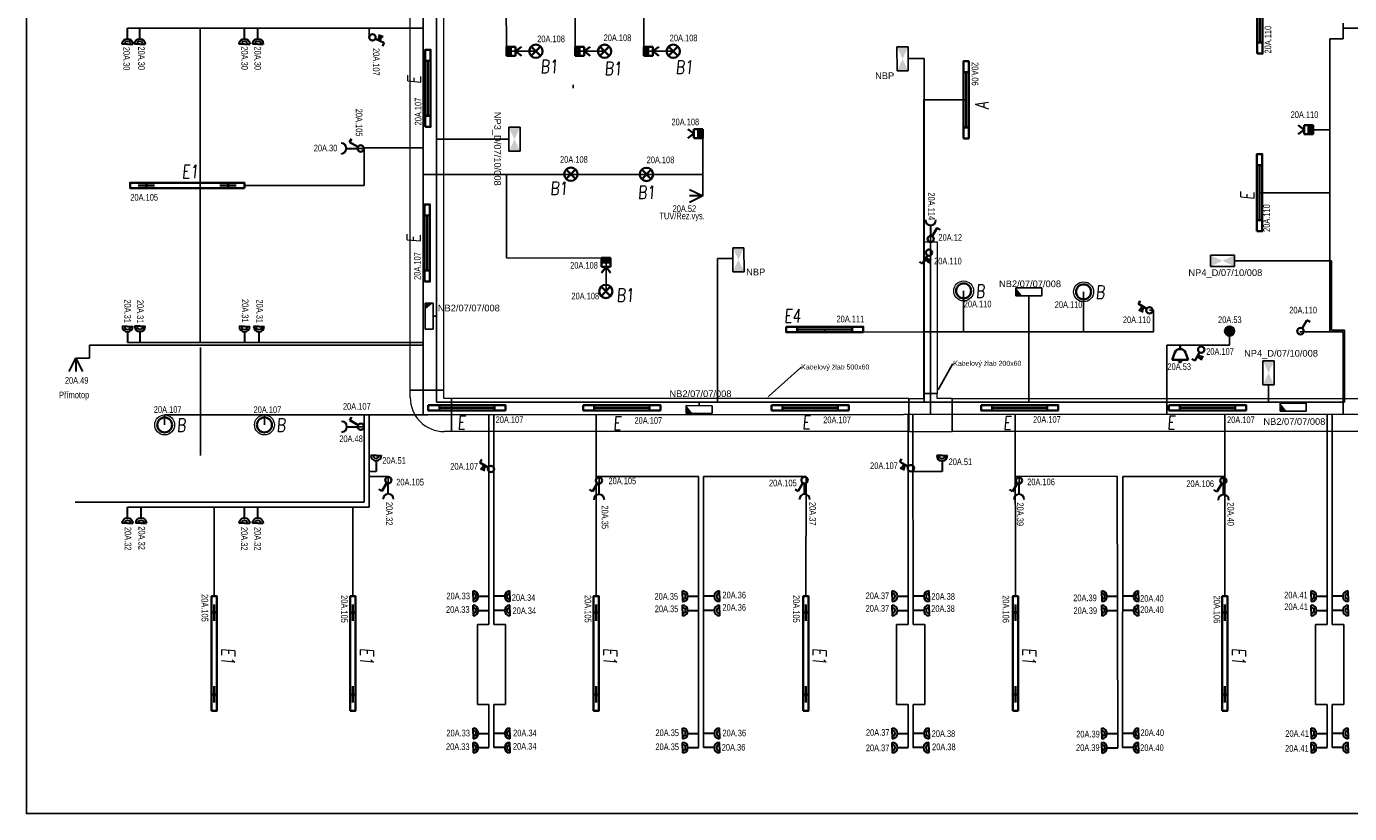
# Model space of a CAD drawing. Header units: millimetres. Extents: x 370888 to 505664, y 284292 to 447185.
# Tile 23 of 41: x 373037 to 392924, y 388392 to 400219. Entities that reach past the tile are written whole.
import ezdxf
from ezdxf import colors
from ezdxf.entities.mleader import LeaderData, LeaderLine
from ezdxf.enums import TextEntityAlignment as Align
from ezdxf.math import Vec2, Vec3

# ---------------------------------------------------------------- set-up
doc = ezdxf.new("R2010")
doc.units = ezdxf.units.MM
doc.header["$LTSCALE"] = 100
doc.layers.get('0').update_dxf_attribs({"color": 21, "linetype": 'CONTINUOUS'})
for name, color, linetype, lineweight in [('2DE_OBL', 91, 'CONTINUOUS', 35), ('2DE_OBL_L1', 91, 'CONTINUOUS', 35), ('CP_DETAL', 33, 'CONTINUOUS', 18), ('E_KABELOVY ŽLAB', 36, 'CONTINUOUS', 25), ('E_NOUZOVÉ+PP OSVĚTLENÍ', 60, 'CONTINUOUS', 25), ('E_SVĚTLA POPIS', 130, 'CONTINUOUS', 30), ('E_VEDENÍ SILNOPROUD', 50, 'CONTINUOUS', 25), ('E_VEDENÍ_CBS', 214, 'CONTINUOUS', 25), ('E_VYPINACE', 170, 'CONTINUOUS', 35), ('E_ZÁSUVKY POPIS', 111, 'CONTINUOUS', 30), ('E_ZÁSUVKY-DVOJITE', 7, 'CONTINUOUS', 30), ('E_ZÁSUVKY.OST.+VYVODY', 11, 'CONTINUOUS', 30), ('E_ŽLABY', 40, 'CONTINUOUS', 15), ('U1 LIGHTING', 10, 'CONTINUOUS', 35)]:
    doc.layers.add(name, color=color, linetype=linetype, lineweight=lineweight)
for name, color, linetype in [('BEZPECNOSTNE SVETLA', 80, 'CONTINUOUS'), ('E_RÁM', 253, 'CONTINUOUS'), ('GC3_MEP_E_LV_SECURITY LIGHT', 80, 'CONTINUOUS'), ('PIKTOGRAMY', 210, 'CONTINUOUS'), ('PRIPOJKA 230V', 1, 'CONTINUOUS'), ('ŽLAB', 7, 'CONTINUOUS')]:
    doc.layers.add(name, color=color, linetype=linetype)
doc.styles.add('ARIAL', font='arial.ttf')
doc.styles.add('CP_ATTR', font='ROMANS.SHX')
doc.styles.add('CS-ROMANS', font='romans.shx', dxfattribs={"width": 0.75, "oblique": 5})
doc.styles.get("Standard").update_dxf_attribs({"font": 'arial.ttf'})
doc.styles.add('V+P_01_B3_E_FP_001$0$BLOCK', font='romans.shx', dxfattribs={"width": 0.8})

# ---------------------------------------------------------------- blocks, each defined once
blk = doc.blocks.new('zasuvka_jednoducha')
at = {"color": 1, "lineweight": 30}
blk.add_line((19281, 12983), (19281, 13143), dxfattribs=at)
blk.add_arc((19281, 12903), 80, 0, 180, dxfattribs=at)
blk = doc.blocks.new('A$C3423193F')
at = {"color": 1, "linetype": 'ByBlock'}
for p, q in [((80, 240), (0, 240)), ((80, 240), (160, 240)), ((80, 160), (80, 0))]:
    blk.add_line(p, q, dxfattribs=at)
for radius in [80, 45.2]:
    blk.add_arc((80, 240), radius, 180, 0, dxfattribs=at)
blk = doc.blocks.new('*U28', base_point=(57391, -22719))
at = {"lineweight": 30, "ltscale": 0.1}
for p, q in [((57291, -22519), (57391, -22719)), ((57391, -22719), (57391, -22519)), ((57391, -22719), (57491, -22519))]:
    blk.add_line(p, q, dxfattribs=at)
blk = doc.blocks.new('pripojka 230V')
at = {"layer": 'PRIPOJKA 230V', "color": 1, "xscale": -1}
blk.add_blockref('*U28', (0, -2, -40), dxfattribs=at)
blk = doc.blocks.new('*U30')
at = {"color": 0, "linetype": 'ByBlock'}
for p, q in [((24, 249.57), (96, 374.28)), ((96, 374.28), (143.56, 346.82))]:
    blk.add_line(p, q, dxfattribs=at)
blk.add_circle((0, 208), 48, dxfattribs=at)
blk = doc.blocks.new('prepinas-svetel-jednoduchy')
at = {"layer": 'E_VYPINACE', "rotation": 89.99999999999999}
blk.add_blockref('*U30', (208, 2), dxfattribs=at)
blk = doc.blocks.new('E')
at = {"layer": 'U1 LIGHTING', "style": 'CS-ROMANS', "oblique": 5, "width": 0.75}
blk.add_text('E', height=200, dxfattribs=at).set_placement((229480, 21709))
blk = doc.blocks.new('*U24')
at = {"color": 0, "linetype": 'ByBlock'}
for p, q in [((24, 249.57), (96, 374.28)), ((96, 374.28), (143.56, 346.82))]:
    blk.add_line(p, q, dxfattribs=at)
blk.add_circle((0, 208), 48, dxfattribs=at)
blk = doc.blocks.new('tlacitko_prepinac_svetla')
at = {"layer": 'E_VYPINACE'}
for points in [[(16875, 8774), (16940, 8744)], [(16888, 8798), (16951, 8769)], [(16930, 8722), (16960, 8787)]]:
    blk.add_lwpolyline(points, dxfattribs=at)
at = {"layer": 'E_VYPINACE', "rotation": 180}
blk.add_blockref('*U24', (16937, 9090), dxfattribs=at)
blk = doc.blocks.new('*U32', base_point=(28429, 5840))
at = {"linetype": 'ByBlock'}
blk.add_hatch(color=0, dxfattribs=at).paths.add_polyline_path([(28362, 5840), (28497, 5840), (28497, 5772), (28362, 5772)])
at = {"color": 0, "linetype": 'ByBlock'}
for p, q in [((28429, 5907), (28362, 5997)), ((28429, 5907), (28497, 5997)), ((28362, 5907), (28497, 5907)), ((28362, 5772), (28362, 5907)), ((28362, 5840), (28497, 5840)), ((28497, 5772), (28362, 5772)), ((28497, 5907), (28497, 5772))]:
    blk.add_line(p, q, dxfattribs=at)
blk = doc.blocks.new('pohybove-cidlo-svetla')
at = {"layer": 'E_VYPINACE', "rotation": 180}
blk.add_blockref('*U32', (-1, 30), dxfattribs=at)
blk = doc.blocks.new('*U227')
for p, q in [((0, -250), (0, 250)), ((0, 250), (110, 250)), ((120, 260), (120, 370)), ((120, 370), (620, 370)), ((620, 370), (620, 260)), ((110, -250), (0, -250))]:
    blk.add_line(p, q)
for radius in [510, 10]:
    blk.add_arc((110, 260), radius, 270, 0)
at = {"style": 'CP_ATTR', "flags": 9}
for tag in ['NAME', 'PRODUCER', 'PRODUCT-TYPE', 'ARTICLE', 'FLOW', 'NUMBER', 'SYSTEM', 'FORM', 'SIZE', 'OTHER']:
    blk.add_attdef(tag, (0, 0), '', height=0.0001, dxfattribs=at)
blk = doc.blocks.new('*U228')
for p, q in [((0, -250), (0, 250)), ((0, 250), (10960, 250)), ((10960, 250), (10960, -250)), ((10960, -250), (0, -250))]:
    blk.add_line(p, q)
at = {"style": 'CP_ATTR', "flags": 9}
for tag in ['NAME', 'PRODUCER', 'PRODUCT-TYPE', 'ARTICLE', 'FLOW', 'NUMBER', 'SYSTEM', 'FORM', 'SIZE', 'OTHER']:
    blk.add_attdef(tag, (0, 0), '', height=0.0001, dxfattribs=at)
blk = doc.blocks.new('*U229')
for p, q in [((0, -250), (0, 250)), ((0, 250), (0, 250)), ((0, 250), (225, 250)), ((225, 325), (225, 325)), ((225, 325), (425, 325)), ((225, 250), (225, 325)), ((425, 325), (425, 325)), ((425, 250), (425, 325)), ((650, 250), (425, 250)), ((650, 250), (650, 250)), ((650, 250), (650, -250)), ((0, -250), (0, -250)), ((0, -250), (650, -250)), ((650, -250), (650, -250))]:
    blk.add_line(p, q)
at = {"style": 'CP_ATTR', "flags": 9}
for tag in ['NAME', 'PRODUCER', 'PRODUCT-TYPE', 'ARTICLE', 'FLOW', 'NUMBER', 'SYSTEM', 'FORM', 'SIZE', 'OTHER']:
    blk.add_attdef(tag, (0, 0), '', height=0.0001, dxfattribs=at)
blk = doc.blocks.new('*U230')
for p, q in [((0, -100), (0, 100)), ((0, 100), (2275, 100)), ((2275, 100), (2275, -100)), ((2275, -100), (0, -100))]:
    blk.add_line(p, q)
at = {"style": 'CP_ATTR', "flags": 9}
for tag in ['NAME', 'PRODUCER', 'PRODUCT-TYPE', 'ARTICLE', 'FLOW', 'NUMBER', 'SYSTEM', 'FORM', 'SIZE', 'OTHER']:
    blk.add_attdef(tag, (0, 0), '', height=0.0001, dxfattribs=at)
blk = doc.blocks.new('2DELLI009_CZ')
for p, q in [((-0.5, 0.1), (-0.5, -0.1)), ((-0.5, 0), (0.5, 0)), ((0.5, 0.1), (0.5, -0.1))]:
    blk.add_line(p, q)
blk.add_lwpolyline([(-0.7, 0.2), (0.7, 0.2), (0.7, -0.2), (-0.7, -0.2)], close=True)
at = {"linetype": 'ByBlock', "style": 'CP_ATTR', "flags": 9}
for tag, p in [('NAME', (-0.092, -0.018)), ('GROUP', (-0.092, -0.018)), ('NUMBER', (-0.092, -0.018)), ('PRODUCER', (-0.092, -0.018)), ('ARTICLE', (-0.092, -0.018)), ('CHARACTER', (-0.092, -0.018)), ('VOLTAGE', (-0.092, -0.019)), ('WEIGHT', (-0.092, -0.018)), ('OTHER', (-0.092, -0.018)), ('PRODUCT-TYPE', (-0.092, -0.019)), ('ORDER-NO', (-0.092, -0.019)), ('POWER', (-0.092, -0.019))]:
    blk.add_attdef(tag, text='', height=0.00005, dxfattribs=at).set_placement(p, align=Align.MIDDLE_LEFT)
blk = doc.blocks.new('*U232')
at = {"layer": 'GC3_MEP_E_LV_SECURITY LIGHT', "linetype": 'ByBlock'}
for p, q in [((-121, 195), (-119, -195)), ((-1, 195), (-121, 195)), ((1, -195), (-1, 195)), ((-119, -195), (1, -195))]:
    blk.add_line(p, q, dxfattribs=at)
at = {"layer": 'GC3_MEP_E_LV_SECURITY LIGHT'}
blk.add_solid([(-1, 195), (-121, 195), (-120, 98)], dxfattribs=at)
at = {"layer": 'BEZPECNOSTNE SVETLA', "style": 'ARIAL'}
blk.add_attdef('BEZ.SV', (52, -54), '', height=100, dxfattribs=at)
blk = doc.blocks.new('*U231')
at = {"layer": 'GC3_MEP_E_LV_SECURITY LIGHT', "linetype": 'ByBlock'}
for p, q in [((135, 59), (-255, 61)), ((-255, 61), (-255, -59)), ((135, -61), (135, 59)), ((-255, -59), (135, -61))]:
    blk.add_line(p, q, dxfattribs=at)
at = {"layer": 'GC3_MEP_E_LV_SECURITY LIGHT'}
blk.add_solid([(-255, 61), (-255, -59), (-158, -60)], dxfattribs=at)
at = {"layer": 'BEZPECNOSTNE SVETLA', "style": 'ARIAL'}
blk.add_attdef('BEZ.SV', (52, -54), '', height=100, dxfattribs=at)
blk = doc.blocks.new('V+P_01_B3_E_FP_001$0$E-LI-35')
at = {"layer": 'E_NOUZOVÉ+PP OSVĚTLENÍ', "linetype": 'ByBlock'}
for p, q in [((-10.9, -1.9), (10.9, -1.9)), ((-10.9, -12.1), (-10.9, -1.9)), ((10.9, -1.9), (10.9, -12.1)), ((-10.9, -12.1), (10.9, -12.1))]:
    blk.add_line(p, q, dxfattribs=at)
at = {"layer": 'E_NOUZOVÉ+PP OSVĚTLENÍ'}
blk.add_solid([(-10.9, -12.1), (-10.9, -1.9), (10.9, -1.9), (10.9, -12.1)], dxfattribs=at)
at = {"layer": 'E_NOUZOVÉ+PP OSVĚTLENÍ', "style": 'V+P_01_B3_E_FP_001$0$BLOCK', "width": 0.8, "flags": 8}
for tag, p in [('DIVERS.1', (-17.9, -2.1)), ('DIVERS.2', (-16.4, -12))]:
    blk.add_attdef(tag, text='', height=7.25, dxfattribs=at).set_placement(p, align=Align.RIGHT)
at = {"layer": 'E_NOUZOVÉ+PP OSVĚTLENÍ', "style": 'V+P_01_B3_E_FP_001$0$BLOCK', "width": 0.8}
for tag, p, height, flags in [('BLOCKNAME', (-6.8, -1.4), 2.54, 3), ('LEISTUNG', (13.3, -12), 7.25, 8)]:
    blk.add_attdef(tag, p, '', height=height, dxfattribs=dict(at, flags=flags))
blk.add_attdef('STROMKREIS', text='', height=7.25, dxfattribs=at).set_placement((-11.8, -23.8), align=Align.BOTTOM_CENTER)
blk = doc.blocks.new('*U234')
at = {"layer": 'GC3_MEP_E_LV_SECURITY LIGHT', "xscale": 16.54563019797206, "yscale": 16.54563022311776, "zscale": 16.54563022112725, "rotation": 270.0000000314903}
blk.add_blockref('V+P_01_B3_E_FP_001$0$E-LI-35', (116, 0), dxfattribs=at)
at = {"layer": 'PIKTOGRAMY', "style": 'ARIAL'}
blk.add_attdef('PIKTOGRAM', (162, -40), '', height=100, dxfattribs=at)
blk = doc.blocks.new('*U235')
at = {"layer": 'GC3_MEP_E_LV_SECURITY LIGHT', "xscale": 16.54563019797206, "yscale": 16.54563022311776, "zscale": 16.54563022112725}
blk.add_blockref('V+P_01_B3_E_FP_001$0$E-LI-35', (0, 116), dxfattribs=at)
at = {"layer": 'PIKTOGRAMY', "style": 'ARIAL'}
blk.add_attdef('PIKTOGRAM', (162, -40), '', height=100, dxfattribs=at)
blk = doc.blocks.new('*U236')
at = {"layer": 'GC3_MEP_E_LV_SECURITY LIGHT', "xscale": 16.54563019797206, "yscale": 16.54563022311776, "zscale": 16.54563022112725, "rotation": 270.2193183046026}
blk.add_blockref('V+P_01_B3_E_FP_001$0$E-LI-35', (116, 0), dxfattribs=at)
at = {"layer": 'PIKTOGRAMY', "style": 'ARIAL'}
blk.add_attdef('PIKTOGRAM', (162, -40), '', height=100, dxfattribs=at)
blk = doc.blocks.new('2DELLI018_CZ')
for p, q in [((-0.6, 0), (-0.4, 0)), ((-0.5, 0.1), (-0.5, -0.1)), ((0.4, 0), (0.6, 0)), ((0.5, 0.1), (0.5, -0.1))]:
    blk.add_line(p, q)
blk.add_lwpolyline([(-0.7, 0.2), (0.7, 0.2), (0.7, -0.2), (-0.7, -0.2)], close=True)
at = {"linetype": 'ByBlock', "style": 'CP_ATTR', "flags": 9}
for tag, p in [('NAME', (-0.092, -0.018)), ('GROUP', (-0.092, -0.018)), ('NUMBER', (-0.092, -0.018)), ('PRODUCER', (-0.092, -0.018)), ('ARTICLE', (-0.092, -0.018)), ('CHARACTER', (-0.092, -0.018)), ('VOLTAGE', (-0.092, -0.019)), ('WEIGHT', (-0.092, -0.018)), ('OTHER', (-0.092, -0.018)), ('PRODUCT-TYPE', (-0.092, -0.019)), ('ORDER-NO', (-0.092, -0.019)), ('POWER', (-0.092, -0.019))]:
    blk.add_attdef(tag, text='', height=0.00005, dxfattribs=at).set_placement(p, align=Align.MIDDLE_LEFT)
blk = doc.blocks.new('E1')
at = {"layer": 'U1 LIGHTING', "style": 'CS-ROMANS', "oblique": 5, "width": 0.75}
blk.add_text('E1', height=200, dxfattribs=at).set_placement((229480, 21709))
blk = doc.blocks.new('2DELPH010_CZ')
blk.add_ellipse((0, 0), major_axis=(-0.053, 0.053), ratio=1, start_param=3.926991, end_param=10.210176)
at = {"layer": 'CP_DETAL'}
blk.add_ellipse((0, 0), major_axis=(-0.0707, 0.0707), ratio=1, start_param=3.926991, end_param=10.210176, dxfattribs=at)
at = {"linetype": 'ByBlock', "style": 'CP_ATTR', "flags": 9}
for tag in ['NAME', 'GROUP', 'NUMBER', 'PRODUCER', 'ARTICLE', 'PRODUCT-TYPE', 'ORDER-NO', 'CHARACTER', 'POWER', 'VOLTAGE', 'WEIGHT', 'OTHER']:
    blk.add_attdef(tag, text='', height=0.00000005, dxfattribs=at).set_placement((0, 0), align=Align.MIDDLE_LEFT)
blk = doc.blocks.new('B')
at = {"layer": 'U1 LIGHTING', "style": 'CS-ROMANS', "oblique": 5, "width": 0.75}
blk.add_text('B', height=200, dxfattribs=at).set_placement((229480, 21709))
blk = doc.blocks.new('*U237')
for p, q in [((0, -250), (0, 250)), ((0, 250), (6877, 250)), ((6877, 250), (6877, -250)), ((6877, -250), (0, -250))]:
    blk.add_line(p, q)
at = {"style": 'CP_ATTR', "flags": 9}
for tag in ['NAME', 'PRODUCER', 'PRODUCT-TYPE', 'ARTICLE', 'FLOW', 'NUMBER', 'SYSTEM', 'FORM', 'SIZE', 'OTHER']:
    blk.add_attdef(tag, (0, 0), '', height=0.0001, dxfattribs=at)
blk = doc.blocks.new('*U238')
for p, q in [((0, -250), (0, 250)), ((0, 250), (7512.5, 250)), ((7512.5, 250), (7512.5, -250)), ((7512.5, -250), (0, -250))]:
    blk.add_line(p, q)
at = {"style": 'CP_ATTR', "flags": 9}
for tag in ['NAME', 'PRODUCER', 'PRODUCT-TYPE', 'ARTICLE', 'FLOW', 'NUMBER', 'SYSTEM', 'FORM', 'SIZE', 'OTHER']:
    blk.add_attdef(tag, (0, 0), '', height=0.0001, dxfattribs=at)
blk = doc.blocks.new('E4')
at = {"layer": 'U1 LIGHTING', "style": 'CS-ROMANS', "oblique": 5, "width": 0.75}
blk.add_text('E4', height=200, dxfattribs=at).set_placement((229480, 21709))
blk = doc.blocks.new('2DELLI_01_CZ')
for p, q in [((-0.354, 0.354), (0.354, -0.354)), ((-0.354, -0.354), (0.354, 0.354))]:
    blk.add_line(p, q)
blk.add_circle((0, 0), 0.5)
at = {"linetype": 'ByBlock', "style": 'CP_ATTR', "flags": 9}
for tag, p in [('NAME', (-0.092, -0.018)), ('GROUP', (-0.092, -0.018)), ('NUMBER', (-0.092, -0.018)), ('PRODUCER', (-0.092, -0.018)), ('ARTICLE', (-0.092, -0.018)), ('CHARACTER', (-0.092, -0.018)), ('VOLTAGE', (-0.092, -0.019)), ('WEIGHT', (-0.092, -0.018)), ('OTHER', (-0.092, -0.018)), ('PRODUCT-TYPE', (-0.092, -0.019)), ('ORDER-NO', (-0.092, -0.019)), ('POWER', (-0.092, -0.019))]:
    blk.add_attdef(tag, text='', height=0.00005, dxfattribs=at).set_placement(p, align=Align.MIDDLE_LEFT)
blk = doc.blocks.new('B1')
at = {"layer": 'U1 LIGHTING', "style": 'CS-ROMANS', "oblique": 5, "width": 0.75}
blk.add_text('B1', height=200, dxfattribs=at).set_placement((229480, 21709))
blk = doc.blocks.new('CPEL_3386')
blk.add_hatch(color=256).paths.add_polyline_path([(-0.2, 0, 1), (0.2, 0, 1)])
for radius in [0.35, 0.2]:
    blk.add_circle((0, 0), radius)
at = {"linetype": 'ByBlock', "style": 'CP_ATTR', "flags": 9}
for tag, p in [('NAME', (-0.092, -0.018)), ('GROUP', (-0.092, -0.018)), ('NUMBER', (-0.092, -0.018)), ('PRODUCER', (-0.092, -0.018)), ('ARTICLE', (-0.092, -0.018)), ('CHARACTER', (-0.092, -0.018)), ('VOLTAGE', (-0.092, -0.019)), ('WEIGHT', (-0.092, -0.018)), ('OTHER', (-0.092, -0.018)), ('PRODUCT-TYPE', (-0.092, -0.019)), ('ORDER-NO', (-0.092, -0.019)), ('POWER', (-0.092, -0.019))]:
    blk.add_attdef(tag, text='', height=0.00005, dxfattribs=at).set_placement(p, align=Align.MIDDLE_LEFT)
blk = doc.blocks.new('CPEL_1003')
for p, q in [((0, 0), (0, -0.3)), ((-0.4, -0.55), (-0.6, -1.1)), ((0.4, -0.55), (0.6, -1.1)), ((-0.6, -1.1), (0.6, -1.1))]:
    blk.add_line(p, q)
blk.add_circle((0, -1.2), 0.1)
blk.add_arc((0, -0.745), 0.445, 25.98923, 154.01077)
at = {"linetype": 'ByBlock', "style": 'CP_ATTR', "flags": 9}
for tag, p in [('NAME', (-0.092, -0.018)), ('GROUP', (-0.092, -0.018)), ('NUMBER', (-0.092, -0.018)), ('PRODUCER', (-0.092, -0.018)), ('ARTICLE', (-0.092, -0.018)), ('CHARACTER', (-0.092, -0.018)), ('VOLTAGE', (-0.092, -0.019)), ('WEIGHT', (-0.092, -0.018)), ('OTHER', (-0.092, -0.018)), ('PRODUCT-TYPE', (-0.092, -0.019)), ('ORDER-NO', (-0.092, -0.019)), ('POWER', (-0.092, -0.019))]:
    blk.add_attdef(tag, text='', height=0.00005, dxfattribs=at).set_placement(p, align=Align.MIDDLE_LEFT)
blk = doc.blocks.new('A')
at = {"layer": 'U1 LIGHTING', "style": 'CS-ROMANS', "oblique": 5, "width": 0.75}
blk.add_text('A', height=200, dxfattribs=at).set_placement((229480, 21709))

msp = doc.modelspace()

# ---------------------------------------------------------------- linework, layer by layer
for p, q in [((375647, 400195), (375647, 395470)), ((375651, 395395), (375651, 393770))]:
    msp.add_line(p, q)
at = {"layer": 'E_RÁM', "color": 252, "true_color": 0x939598}
msp.add_lwpolyline([(399617, 388392), (373037, 388392), (373037, 412072), (399617, 412072)], close=True, dxfattribs=at)
at = {"layer": 'E_VEDENÍ SILNOPROUD'}
for p, q in [((379001, 406180), (379001, 394383)), ((380252, 399847), (380249, 400622)), ((381284, 399847), (381284, 400622)), ((382317, 399847), (382317, 400622)), ((374556, 400195), (379001, 400195)), ((378189, 400195), (378189, 400056)), ((392827, 400270), (392827, 400195)), ((392827, 400195), (392827, 400032)), ((392827, 400195), (398097, 400195)), ((392827, 400032), (392627, 400032)), ((392627, 400032), (392627, 395632)), ((380694, 399847), (380252, 399847)), ((381727, 399847), (381284, 399847)), ((382759, 399847), (382317, 399847)), ((381252, 399292), (381252, 399342)), ((387161, 399116), (386527, 399116)), ((386527, 399116), (386527, 396982)), ((383202, 398609), (383202, 397673, -40)), ((392376, 398668), (392627, 398668)), ((378006, 398387), (378114, 398387)), ((378114, 397832), (378114, 398396)), ((378114, 398396), (379001, 398396)), ((379001, 397997), (382360, 397997)), ((380252, 397997), (380252, 396742)), ((383204, 397997), (382002, 397997)), ((376314, 397832), (378114, 397832)), ((391572, 397721), (392627, 397721)), ((386527, 396982), (386627, 396978)), ((386627, 396978), (386628, 397073)), ((386627, 394390), (386627, 396982)), ((380252, 396742), (381749, 396740)), ((381749, 396740), (381749, 396236)), ((387124, 396246), (387124, 395632)), ((388927, 396232), (388927, 395632)), ((389977, 395954), (389917, 395954)), ((389977, 395632), (389977, 395954)), ((385035, 395666), (385035, 395626)), ((385035, 395626), (386527, 395632)), ((388927, 395632), (386527, 395632)), ((388927, 395632), (389977, 395632)), ((391122, 395432), (391122, 395640)), ((392177, 395632), (392627, 395632)), ((392627, 395632), (392827, 395632)), ((392827, 395632), (392827, 394394)), ((373986, 395234, -40), (373986, 395432)), ((373986, 395432), (379001, 395432)), ((374556, 395470), (379001, 395470)), ((390177, 395432), (390177, 394392)), ((391122, 395432), (390177, 395432)), ((373777, 395234, -40), (373986, 395234, -40)), ((375114, 394232), (375114, 394385)), ((375114, 394385), (379069, 394385)), ((376614, 394385), (376614, 394232)), ((378114, 394385), (378114, 394205)), ((378189, 394385), (378189, 393443)), ((379069, 394385), (394464, 394395)), ((379989, 393457), (379989, 394386)), ((380064, 391235), (380062, 394386)), ((381602, 391657), (381601, 394387)), ((386289, 393457), (386289, 394390)), ((386364, 391235), (386362, 394390)), ((387902, 391657), (387900, 394391)), ((391052, 391657), (391050, 394393)), ((392589, 391235), (392587, 394394)), ((392664, 391235), (392662, 394394)), ((375114, 394232), (375114, 394232)), ((375114, 394232), (375114, 394232)), ((375114, 394232), (375114, 394232)), ((375114, 394232), (375114, 394232)), ((378114, 394205), (378014, 394205)), ((378114, 393070), (378114, 394205)), ((378293, 393532), (378189, 393532)), ((378189, 392995), (378189, 393457)), ((378189, 393457), (378473, 393457)), ((378475, 393355), (378473, 393457)), ((379989, 391235), (379989, 393457)), ((383139, 393457), (381601, 393457)), ((381644, 393349), (381644, 393457)), ((383139, 389382), (383139, 393457)), ((384759, 393457), (383214, 393457)), ((383214, 393457), (383214, 389382)), ((384752, 391657), (384759, 393457)), ((386289, 391235), (386289, 393457)), ((386799, 393532), (386363, 393532)), ((389433, 393461), (387903, 393457)), ((387956, 393349), (387956, 393457)), ((389439, 389381), (389433, 393461)), ((389514, 389382), (389519, 393457)), ((389519, 393457), (391051, 393457)), ((391031, 393344), (391031, 393457)), ((373769, 393070), (378114, 393070)), ((374556, 392995), (378189, 392995)), ((375860, 391657), (375860, 392995)), ((377944, 391657), (377944, 392995)), ((379814, 390030), (379814, 391235)), ((379814, 391235), (379989, 391235)), ((380239, 391235), (380064, 391235)), ((380239, 390030), (380239, 391235)), ((386114, 390030), (386114, 391235)), ((386114, 391235), (386289, 391235)), ((386539, 391235), (386364, 391235)), ((386539, 390030), (386539, 391235)), ((392414, 390030), (392414, 391235)), ((392414, 391235), (392589, 391235)), ((392840, 391235), (392664, 391235)), ((392840, 390030), (392840, 391235)), ((379989, 390030), (379814, 390030)), ((379989, 389382), (379989, 390030)), ((380064, 389382), (380064, 390030)), ((380064, 390030), (380239, 390030)), ((386289, 390030), (386114, 390030)), ((386289, 389382), (386289, 390030)), ((386364, 389382), (386364, 390030)), ((386364, 390030), (386539, 390030)), ((392589, 390030), (392414, 390030)), ((392589, 389382), (392589, 390030)), ((392664, 389382), (392664, 390030)), ((392664, 390030), (392840, 390030))]:
    msp.add_line(p, q, dxfattribs=at)
at = {"layer": 'E_VEDENÍ_CBS'}
for p, q in [((379199, 405957), (379199, 394574)), ((386287, 399738), (386530, 399738)), ((386530, 399738), (386530, 394574)), ((380288, 398524), (379199, 398524)), ((383426, 394574), (383426, 396733)), ((383426, 396733), (383654, 396733)), ((391193, 396698), (392527, 396698)), ((392527, 396698), (392652, 396698)), ((392627, 396698), (392627, 396698)), ((392652, 396698), (392652, 395656)), ((388104, 396172), (388104, 394574)), ((379149, 395868), (379199, 395868)), ((392652, 395656), (392848, 395656)), ((392848, 395656), (392848, 394574)), ((391707, 394833), (391707, 394574)), ((379199, 394574), (391707, 394574)), ((383150, 394522), (383150, 394574)), ((391707, 394574), (392848, 394574)), ((392078, 394559), (392078, 394574))]:
    msp.add_line(p, q, dxfattribs=at)

# ---------------------------------------------------------------- block references
msp.add_blockref('E1', (145892, 376230))
at = {"rotation": 270}
for p in [(354258, 620359), (356342, 620359), (360000, 620359), (363150, 620359), (366300, 620359), (369450, 620359)]:
    msp.add_blockref('E1', p, dxfattribs=at)
at = {"layer": '2DE_OBL'}
for name, p, xscale, yscale, zscale in [('2DELLI_01_CZ', (380694, 399847), 200, 200, 100), ('2DELLI_01_CZ', (381727, 399847), 200, 200, 100), ('2DELLI_01_CZ', (382759, 399847), 200, 200, 100), ('2DELLI_01_CZ', (381220, 397999), 200, 200, 100), ('2DELLI_01_CZ', (382356, 397997), 200, 200, 100), ('2DELPH010_CZ', (387124, 396246), 1500, 1500, 252.5252525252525), ('2DELPH010_CZ', (388927, 396232), 1500, 1500, 252.5252525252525), ('2DELLI_01_CZ', (381745, 396239), 200, 200, 100), ('2DELPH010_CZ', (375114, 394232), 1500, 1500, 252.5252525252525), ('2DELPH010_CZ', (376614, 394232), 1500, 1500, 252.5252525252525)]:
    msp.add_blockref(name, p, dxfattribs=dict(at, xscale=xscale, yscale=yscale, zscale=zscale))
at = {"layer": '2DE_OBL', "xscale": 1228.571428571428, "yscale": 200, "zscale": 1000}
for p, rotation in [((375454, 397832), 180), ((375860, 390797), 89.99999999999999), ((377944, 390797), 89.99999999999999), ((381602, 390797), 89.99999999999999), ((384752, 390797), 89.99999999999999), ((387902, 390797), 89.99999999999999), ((391052, 390797), 89.99999999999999)]:
    msp.add_blockref('2DELLI018_CZ', p, dxfattribs=dict(at, rotation=rotation))
at = {"layer": '2DE_OBL_L1', "xscale": 828.5714285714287, "yscale": 200, "zscale": 1000, "rotation": 90}
for p in [(391577, 400391), (379070, 399289), (387161, 399116), (391572, 397721), (379061, 396966)]:
    msp.add_blockref('2DELLI009_CZ', p, dxfattribs=at)
at = {"layer": '2DE_OBL_L1', "xscale": 828.5714285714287, "yscale": 200, "zscale": 1000}
for p in [(385035, 395666), (379657, 394490), (381986, 394490), (384816, 394491), (387967, 394490), (390789, 394491)]:
    msp.add_blockref('2DELLI009_CZ', p, dxfattribs=at)
at = {"layer": 'E_NOUZOVÉ+PP OSVĚTLENÍ'}
ref = msp.add_blockref('*U236', (386206, 399732), dxfattribs=at)
ref.add_attrib('PIKTOGRAM', 'NBP', (385793, 399429), dxfattribs={"height": 100, "style": 'ARIAL'})
ref = msp.add_blockref('*U235', (380372, 398524), dxfattribs=dict(at, rotation=270))
ref.add_attrib('PIKTOGRAM', 'NP3_D/07/10/008', (380068, 398937), dxfattribs={"height": 100, "rotation": 270, "style": 'ARIAL'})
ref = msp.add_blockref('*U236', (383738, 396715), dxfattribs=at)
ref.add_attrib('PIKTOGRAM', 'NBP', (383855, 396480), dxfattribs={"height": 100, "style": 'ARIAL'})
ref = msp.add_blockref('*U235', (391013, 396698), dxfattribs=at)
ref.add_attrib('PIKTOGRAM', 'NP4_D/07/10/008', (390502, 396470), dxfattribs={"height": 100, "style": 'ARIAL'})
ref = msp.add_blockref('*U231', (388164, 396232), dxfattribs=at)
ref.add_attrib('BEZ.SV', 'NB2/07/07/008', (387656, 396302), dxfattribs={"layer": 'BEZPECNOSTNE SVETLA', "height": 100, "style": 'ARIAL'})
ref = msp.add_blockref('*U232', (379149, 395868), dxfattribs=at)
ref.add_attrib('BEZ.SV', 'NB2/07/07/008', (379220, 395938), dxfattribs={"layer": 'BEZPECNOSTNE SVETLA', "height": 100, "style": 'ARIAL'})
ref = msp.add_blockref('*U234', (391707, 395013), dxfattribs=at)
ref.add_attrib('PIKTOGRAM', 'NP4_D/07/10/008', (391339, 395258), dxfattribs={"height": 100, "style": 'ARIAL'})
ref = msp.add_blockref('*U231', (383210, 394462), dxfattribs=at)
ref.add_attrib('BEZ.SV', 'NB2/07/07/008', (382702, 394650), dxfattribs={"layer": 'BEZPECNOSTNE SVETLA', "height": 100, "style": 'ARIAL'})
ref = msp.add_blockref('*U231', (392137, 394499), dxfattribs=at)
ref.add_attrib('BEZ.SV', 'NB2/07/07/008', (391629, 394233), dxfattribs={"layer": 'BEZPECNOSTNE SVETLA', "height": 100, "style": 'ARIAL'})
at = {"layer": 'E_VEDENÍ_CBS', "rotation": 90}
msp.add_blockref('A', (409206, 169495), dxfattribs=at)
at = {"layer": 'E_VYPINACE'}
for p, rotation in [((392185, 395641), 270), ((378478, 393403), 89.99999999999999), ((381644, 393398), 89.99999999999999), ((384735, 393402), 89.99999999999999), ((387958, 393398), 89.99999999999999), ((391030, 393394), 89.99999999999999)]:
    msp.add_blockref('prepinas-svetel-jednoduchy', p, dxfattribs=dict(at, rotation=rotation))
at = {"layer": 'E_VYPINACE', "xscale": 200, "yscale": 200, "zscale": 200}
for name, p in [('CPEL_3386', (391122, 395640)), ('CPEL_1003', (390377, 395432))]:
    msp.add_blockref(name, p, dxfattribs=at)
at = {"layer": 'E_VYPINACE'}
msp.add_blockref('tlacitko_prepinac_svetla', (373758, 386481), dxfattribs=at)
at = {"layer": 'E_ZÁSUVKY-DVOJITE', "xscale": -1, "rotation": 180}
for p in [(374476, 400195), (374661, 400195), (376234, 400195), (376436, 400195), (374476, 392995), (374679, 392995), (376234, 392995), (376435, 392995)]:
    msp.add_blockref('A$C3423193F', p, dxfattribs=at)
at = {"layer": 'E_ZÁSUVKY-DVOJITE'}
for p in [(374476, 395470), (374663, 395474), (376234, 395470), (376451, 395470), (378213, 393532), (386719, 393530)]:
    msp.add_blockref('A$C3423193F', p, dxfattribs=at)
for p, rotation in [((379989, 391577), 89.99999999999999), ((380064, 391737), 270), ((383139, 391577), 89.99999999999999), ((383214, 391737), 270), ((386289, 391577), 89.99999999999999), ((386364, 391737), 270), ((389439, 391577), 89.99999999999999), ((389514, 391737), 270), ((392589, 391577), 89.99999999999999), ((392664, 391737), 270), ((379989, 391363), 89.99999999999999), ((380064, 391523), 270), ((383139, 391363), 89.99999999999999), ((383214, 391523), 270), ((386289, 391363), 89.99999999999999), ((386364, 391523), 270), ((389439, 391363), 89.99999999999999), ((389514, 391523), 270), ((392589, 391363), 89.99999999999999), ((392664, 391523), 270), ((379989, 389516), 89.99999999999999), ((380064, 389676), 270), ((383139, 389516), 89.99999999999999), ((383214, 389676), 270), ((386289, 389516), 89.99999999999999), ((386364, 389676), 270), ((389439, 389515), 89.99999999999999), ((389514, 389676), 270), ((392589, 389516), 89.99999999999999), ((392664, 389676), 270), ((379989, 389302), 89.99999999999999), ((380064, 389462), 270), ((383139, 389302), 89.99999999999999), ((383214, 389462), 270), ((386289, 389302), 89.99999999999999), ((386360, 389462), 270), ((389439, 389301), 89.99999999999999), ((389514, 389462), 270), ((392589, 389302), 89.99999999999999), ((392664, 389462), 270)]:
    msp.add_blockref('A$C3423193F', p, dxfattribs=dict(at, rotation=rotation))
at = {"layer": 'E_ZÁSUVKY.OST.+VYVODY', "color": 1}
for name, p, rotation in [('tlacitko_prepinac_svetla', (388562, 383958), 94.99999999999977), ('zasuvka_jednoducha', (364862, 417669), 270), ('zasuvka_jednoducha', (405909, 410215), 180), ('tlacitko_prepinac_svetla', (381035, 412890), 270), ('zasuvka_jednoducha', (364871, 413486), 270), ('tlacitko_prepinac_svetla', (371138, 410507), 270), ('tlacitko_prepinac_svetla', (377449, 410518), 270)]:
    msp.add_blockref(name, p, dxfattribs=dict(at, rotation=rotation))
at = {"layer": 'E_ZÁSUVKY.OST.+VYVODY'}
for p, rotation in [((383202, 397672), 89.99999999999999), ((373777, 395232), 180)]:
    msp.add_blockref('pripojka 230V', p, dxfattribs=dict(at, rotation=rotation))
at = {"layer": 'E_ZÁSUVKY.OST.+VYVODY', "color": 1}
for name, p in [('tlacitko_prepinac_svetla', (369666, 387939)), ('zasuvka_jednoducha', (359194, 380212)), ('zasuvka_jednoducha', (362362, 380205)), ('zasuvka_jednoducha', (365452, 380208)), ('zasuvka_jednoducha', (368675, 380206)), ('zasuvka_jednoducha', (371749, 380200))]:
    msp.add_blockref(name, p, dxfattribs=at)
at = {"layer": 'E_ŽLABY'}
for name, p, rotation in [('*U228', (379055, 405712), 270), ('*U230', (386627, 394706), 90)]:
    msp.add_blockref(name, p, dxfattribs=dict(at, rotation=rotation))
for name, p in [('B1', (151281, 377811)), ('B1', (152244, 377779)), ('B1', (153313, 377801)), ('B1', (151427, 375978)), ('B1', (152744, 375918)), ('B1', (152425, 374374)), ('B', (157824, 374434)), ('B', (159627, 374420)), ('E4', (154944, 374060)), ('*U237', (379425, 394382)), ('*U238', (386952, 394381)), ('B', (145814, 372420)), ('B', (147314, 372420))]:
    msp.add_blockref(name, p, dxfattribs=at)
at = {"layer": 'E_ŽLABY', "zscale": 50, "rotation": 270}
msp.add_blockref('*U227', (379055, 394752), dxfattribs=at)
at = {"layer": 'E_ŽLABY', "zscale": 50}
msp.add_blockref('*U229', (386302, 394381), dxfattribs=at)
at = {"layer": 'U1 LIGHTING', "rotation": 90}
for p in [(400676, 169879), (413199, 168134), (400670, 167492)]:
    msp.add_blockref('E', p, dxfattribs=at)
at = {"layer": 'U1 LIGHTING'}
for p in [(150034, 372458), (152374, 372449), (155217, 372462), (158238, 372453), (160700, 372461)]:
    msp.add_blockref('E', p, dxfattribs=at)
at = {"layer": 'ŽLAB'}
for name, p, rotation in [('pohybove-cidlo-svetla', (380349, 399848), 89.99999999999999), ('pohybove-cidlo-svetla', (381382, 399848), 89.99999999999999), ('pohybove-cidlo-svetla', (382414, 399848), 89.99999999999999), ('pohybove-cidlo-svetla', (383104, 398609), 270), ('pohybove-cidlo-svetla', (392278, 398667), 269.9999999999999), ('prepinas-svetel-jednoduchy', (386626, 397025), 270)]:
    msp.add_blockref(name, p, dxfattribs=dict(at, rotation=rotation))
for name, p in [('prepinas-svetel-jednoduchy', (378061, 398384)), ('pohybove-cidlo-svetla', (381750, 396643)), ('prepinas-svetel-jednoduchy', (378062, 394203))]:
    msp.add_blockref(name, p, dxfattribs=at)

# ---------------------------------------------------------------- texts
at = {"layer": 'E_SVĚTLA POPIS', "width": 0.8}
for s, rotation, p in [('20A.110', 90, (391747, 399813)), ('20A.107', 270, (378244, 399896)), ('20A.06', 270, (387246, 399684)), ('20A.105', 270, (377987, 398983)), ('20A.107', 90, (378974, 398733)), ('20A.110', 90, (391728, 397132)), ('20A.107', 90, (378961, 396411)), ('20A.105', 270, (375668, 391690)), ('20A.105', 270, (377765, 391674)), ('20A.105', 270, (381426, 391676)), ('20A.105', 270, (384559, 391675)), ('20A.106', 270, (387709, 391673)), ('20A.106', 270, (390881, 391667))]:
    msp.add_text(s, height=100, rotation=rotation, dxfattribs=at).set_placement(p)
for s, p in [('20A.108', (380714, 399983)), ('20A.108', (381712, 399999)), ('20A.108', (382706, 399997)), ('20A.108', (382732, 398735)), ('20A.110', (392039, 398844)), ('20A.108', (381057, 398171)), ('20A.108', (382359, 398165)), ('20A.105', (374598, 397602)), ('20A.12', (386745, 397000)), ('20A.108', (381209, 396580)), ('20A.110', (386679, 396644)), ('20A.108', (381228, 396118)), ('20A.110', (387126, 395999)), ('20A.110', (388493, 395990)), ('20A.110', (392018, 395907)), ('20A.111', (385213, 395775)), ('20A.110', (389517, 395762)), ('20A.107', (390770, 395285)), ('20A.107', (374951, 394413)), ('20A.107', (376450, 394410)), ('20A.107', (377794, 394460)), ('20A.107', (380089, 394260)), ('20A.107', (382176, 394249)), ('20A.107', (385013, 394258)), ('20A.107', (388167, 394264)), ('20A.107', (391083, 394259)), ('20A.51', (378385, 393648)), ('20A.107', (379407, 393559)), ('20A.107', (385718, 393569)), ('20A.51', (386898, 393628)), ('20A.105', (381785, 393341)), ('20A.105', (384198, 393309)), ('20A.106', (388079, 393326)), ('20A.106', (390471, 393299))]:
    msp.add_text(s, height=100, dxfattribs=at).set_placement(p)
at = {"layer": 'E_ZÁSUVKY POPIS', "width": 0.8}
for s, p in [('20A.30', (374492, 399913)), ('20A.30', (374715, 399919)), ('20A.30', (376266, 399921)), ('20A.30', (376463, 399919)), ('20A.114', (386591, 397726)), ('20A.31', (374508, 396119)), ('20A.31', (374698, 396111)), ('20A.31', (376274, 396124)), ('20A.31', (376493, 396117)), ('20A.32', (378442, 393074)), ('20A.35', (381683, 393022)), ('20A.37', (384804, 393074)), ('20A.39', (387924, 393067)), ('20A.40', (391089, 393068)), ('20A.32', (374513, 392699)), ('20A.32', (374720, 392708)), ('20A.32', (376262, 392698)), ('20A.32', (376462, 392698))]:
    msp.add_text(s, height=100, rotation=270, dxfattribs=at).set_placement(p)
for s, p in [('20A.30', (377355, 398343)), ('TUV/Rez.vys.', (382550, 397323)), ('20A.52', (382749, 397432)), ('20A.53', (390948, 395764)), ('20A.53', (390187, 395058)), ('20A.49', (373614, 394851)), ('Přímotop', (373527, 394633)), ('20A.48', (377739, 393974)), ('20A.105', (378595, 393322)), ('20A.33', (379349, 391612)), ('20A.34', (380332, 391587)), ('20A.35', (382477, 391605)), ('20A.36', (383498, 391625)), ('20A.37', (385650, 391614)), ('20A.38', (386639, 391604)), ('20A.39', (388771, 391583)), ('20A.40', (389776, 391575)), ('20A.41', (391942, 391625)), ('20A.33', (379343, 391408)), ('20A.34', (380343, 391390)), ('20A.35', (382481, 391418)), ('20A.36', (383498, 391440)), ('20A.37', (385650, 391425)), ('20A.38', (386637, 391422)), ('20A.39', (388775, 391391)), ('20A.40', (389778, 391407)), ('20A.41', (391944, 391449)), ('20A.33', (379349, 389551)), ('20A.34', (380352, 389552)), ('20A.35', (382491, 389556)), ('20A.36', (383499, 389552)), ('20A.37', (385655, 389560)), ('20A.38', (386643, 389542)), ('20A.39', (388816, 389535)), ('20A.40', (389782, 389556)), ('20A.41', (391959, 389544)), ('20A.33', (379343, 389347)), ('20A.34', (380349, 389353)), ('20A.35', (382491, 389345)), ('20A.36', (383488, 389338)), ('20A.37', (385653, 389329)), ('20A.38', (386649, 389344)), ('20A.39', (388813, 389332)), ('20A.40', (389777, 389331)), ('20A.41', (391955, 389320))]:
    msp.add_text(s, height=100, dxfattribs=at).set_placement(p)

# ---------------------------------------------------------------- leaders
at = {"layer": 'E_KABELOVY ŽLAB'}
ml = msp.add_multileader_mtext('Standard', dxfattribs=at)
ml.set_content('Kabelový žlab 200x60', color=256, style='ARIAL')
ml.set_leader_properties()
ml.build(insert=Vec2(0, 0))
ml.multileader.update_dxf_attribs({"arrow_head_size": 50})
ctx = ml.context
ctx.base_point, ctx.char_height, ctx.arrow_head_size, ctx.plane_origin = Vec3(386965, 395146), 75, 50, Vec3(386709, 394717)
notes = []
notes.append((ctx, [(0, (1, 1, 0), (386957, 395146), (1, 0), 8, [(0, [(386721, 394726)], 0, [])])]))
ctx.mtext.insert, ctx.mtext.flow_direction = Vec3(386967, 395195), 5
ml = msp.add_multileader_mtext('Standard', dxfattribs=at)
ml.set_content('Kabelový žlab 500x60', color=256, style='ARIAL')
ml.set_leader_properties()
ml.build(insert=Vec2(0, 0))
ml.multileader.update_dxf_attribs({"arrow_head_size": 50})
ctx = ml.context
ctx.base_point, ctx.char_height, ctx.arrow_head_size, ctx.plane_origin = Vec3(384680, 395091), 75, 50, Vec3(384153, 394624)
notes.append((ctx, [(0, (1, 1, 0), (384672, 395091), (1, 0), 8, [(0, [(384165, 394634)], 0, [])])]))
ctx.mtext.insert, ctx.mtext.flow_direction = Vec3(384682, 395140), 5
for ctx, leaders in notes:
    for number, flags, end, landing, length, lines in leaders:
        leader = LeaderData()
        leader.index, (leader.has_last_leader_line, leader.has_dogleg_vector, leader.attachment_direction) = number, flags
        leader.last_leader_point, leader.dogleg_vector, leader.dogleg_length = Vec3(end), Vec3(landing), length
        for number, points, colour, breaks in lines:
            line = LeaderLine()
            line.index, line.vertices, line.color, line.breaks = number, Vec3.list(points), colors.encode_raw_color(colour), breaks
            leader.lines.append(line)
        ctx.leaders.append(leader)

doc.saveas('drawing.dxf')
